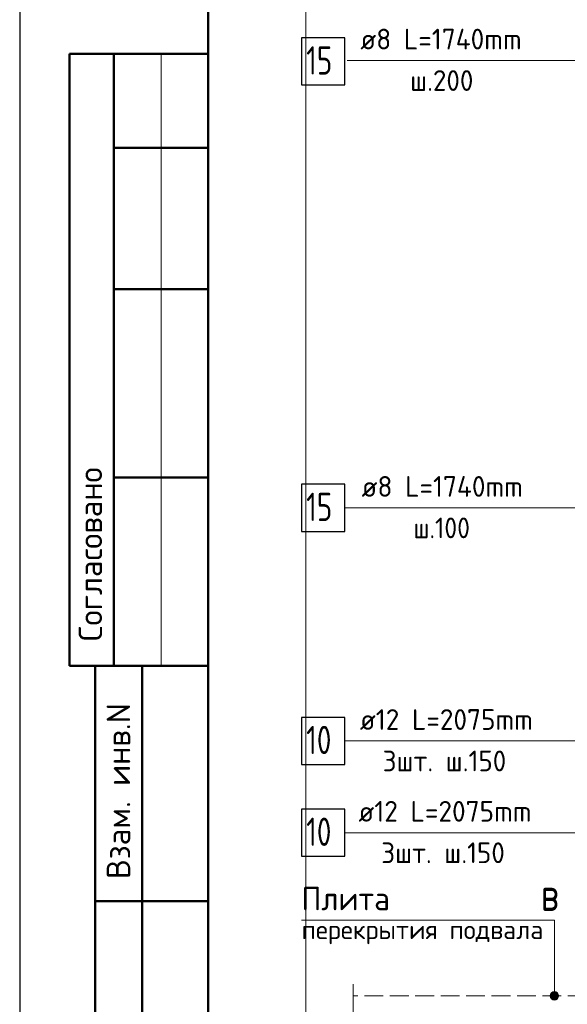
# Model space of a CAD drawing. Header units: millimetres. Extents: x 0 to 59400, y 0 to 42000.
# Tile 2 of 29: x 0 to 5811, y 5406 to 15861. Entities that reach past the tile are written whole.
import ezdxf

# ---------------------------------------------------------------- set-up
doc = ezdxf.new("R2010")
doc.units = ezdxf.units.MM
doc.linetypes.add('______2', pattern=[270, 200, -70])
for name, color, linetype, lineweight in [('S2 ДОП Продольная арматура', 52, 'Continuous', 25), ('Standard', 7, 'Continuous', 25), ('ЖБ Перекрытие верхний уровень', 7, 'Continuous', 18), ('Позиционная метка диаметр_ шаг', 7, 'Continuous', 13), ('Позиционная метка линия выноска', 7, 'Continuous', 13), ('Примечания', 7, 'Continuous', 13), ('Узлы символ', 7, 'Continuous', 25), ('Хомут', 52, 'Continuous', 25)]:
    doc.layers.add(name, color=color, linetype=linetype, lineweight=lineweight)
doc.styles.add('ISOCPEUR', font='txt')

msp = doc.modelspace()

# ---------------------------------------------------------------- hatches: boundary and pattern name
at = {"layer": 'Позиционная метка линия выноска', "linetype": 'Continuous', "lineweight": 13, "transparency": 33554687}
for points in [[(5629, 5496), (5719, 5496), (5712, 5518)], [(5629, 5496), (5712, 5518), (5635, 5518)], [(5635, 5473), (5719, 5496), (5629, 5496)], [(5635, 5518), (5712, 5518), (5696, 5535)], [(5635, 5518), (5696, 5535), (5651, 5535)], [(5635, 5473), (5712, 5473), (5719, 5496)], [(5651, 5457), (5712, 5473), (5635, 5473)], [(5651, 5535), (5696, 5535), (5674, 5541)], [(5651, 5457), (5696, 5457), (5712, 5473)], [(5696, 5457), (5651, 5457), (5674, 5451)]]:
    msp.add_hatch(color=7, dxfattribs=at).paths.add_polyline_path(points)

# ---------------------------------------------------------------- linework, layer by layer
at = {"layer": 'S2 ДОП Продольная арматура', "color": 7, "linetype": 'Continuous', "lineweight": 25, "transparency": 33554687}
for points in [[(2991, 7953), (3451, 7953), (3451, 8453), (2991, 8453), (2991, 7953)], [(2991, 6978), (3451, 6978), (3451, 7478), (2991, 7478), (2991, 6978)]]:
    msp.add_lwpolyline(points, dxfattribs=at)
at = {"layer": 'Standard', "color": 7, "linetype": 'Continuous', "lineweight": 25, "transparency": 33554687}
msp.add_line((2000, 41500), (2000, 1058), dxfattribs=at)
at = {"layer": 'Standard', "color": 7, "linetype": 'Continuous', "lineweight": 50, "transparency": 33554687}
for p, q in [((6, 15500), (0, 15500)), ((2000, 15500), (527, 15500)), ((527, 15500), (527, 9000)), ((527, 15500), (527, 9000)), ((1000, 15500), (1000, 9000)), ((2000, 14500), (1000, 14500)), ((2000, 13000), (1000, 13000)), ((2000, 11000), (1000, 11000)), ((0, 9000), (6, 9000)), ((527, 9000), (2000, 9000)), ((800, 500), (800, 9000)), ((800, 500), (800, 9000)), ((1300, 500), (1300, 9000)), ((800, 6500), (2000, 6500))]:
    msp.add_line(p, q, dxfattribs=at)
at = {"layer": 'Standard', "color": 7, "linetype": 'Continuous', "lineweight": 13, "transparency": 33554687}
msp.add_line((1500, 15500), (1500, 9000), dxfattribs=at)
at = {"layer": 'Standard', "color": 7, "linetype": 'Continuous', "lineweight": 25, "transparency": 33554687}
msp.add_lwpolyline([(0, 0), (59400, 0), (59400, 42000), (0, 42000), (0, 0)], close=True, dxfattribs=at)
at = {"layer": 'Standard', "color": 7, "linetype": 'Continuous', "lineweight": 50, "transparency": 33554687}
msp.add_lwpolyline([(2000, 41500), (58900, 41500), (58900, 500), (2000, 500), (2000, 41500)], close=True, dxfattribs=at)
at = {"layer": 'Standard', "color": 7, "linetype": 'Continuous', "lineweight": 13, "transparency": 33554687}
for points in [[(46900, 41500), (2000, 41500), (2000, 500), (46900, 500), (46900, 41500)], [(2000, 41500), (2000, 500), (58900, 500), (58900, 41500), (2000, 41500)]]:
    msp.add_lwpolyline(points, dxfattribs=at)
at = {"layer": 'Standard', "color": 254, "linetype": 'Continuous', "lineweight": 13, "true_color": 0xc4c4ff, "transparency": 33554687}
msp.add_lwpolyline([(3038, 2996), (10788, 2996), (10788, 40780), (3038, 40780), (3038, 2996)], dxfattribs=at)
at = {"layer": 'ЖБ Перекрытие верхний уровень', "color": 7, "linetype": '______2', "lineweight": 18, "transparency": 33554687}
msp.add_line((6288, 5496), (3538, 5496), dxfattribs=at)
at = {"layer": 'Позиционная метка линия выноска', "color": 7, "linetype": 'Continuous', "lineweight": 13, "transparency": 33554687}
for p, q in [((5629, 5496), (5629, 5496)), ((5674, 5541), (5674, 5541)), ((5674, 5451), (5674, 5451)), ((5719, 5496), (5719, 5496))]:
    msp.add_line(p, q, dxfattribs=at)
for points in [[(3475, 15428), (6743, 15428), (6743, 14896)], [(4125, 15428), (7143, 15428), (7143, 14946)], [(3443, 10678), (6711, 10678), (6711, 10396)], [(4093, 10678), (7111, 10678), (7111, 10446)], [(3445, 8203), (6913, 8203), (6913, 7571)], [(3445, 7228), (6913, 7228), (6913, 6746)], [(5674, 5496), (5674, 6299), (2991, 6299)]]:
    msp.add_lwpolyline(points, dxfattribs=at)
msp.add_circle((5674, 5496), 45, dxfattribs=at)
at = {"layer": 'Примечания', "color": 7, "linetype": 'Continuous', "lineweight": 13, "transparency": 33554687}
msp.add_line((3538, 5621), (3538, 4986), dxfattribs=at)
at = {"layer": 'Хомут', "color": 7, "linetype": 'Continuous', "lineweight": 25, "transparency": 33554687}
for points in [[(2991, 15168), (3451, 15168), (3451, 15668), (2991, 15668), (2991, 15168)], [(2991, 10428), (3451, 10428), (3451, 10928), (2991, 10928), (2991, 10428)]]:
    msp.add_lwpolyline(points, dxfattribs=at)

# ---------------------------------------------------------------- texts
at = {"layer": 'S2 ДОП Продольная арматура', "color": 7, "linetype": 'Continuous', "lineweight": 13, "transparency": 33554687, "attachment_point": 7, "style": 'ISOCPEUR'}
for s, insert, char_height, width in [('\\W0.96;ø12 L=2075mm ', (3610, 8320), 220, 2150.52), ('\\W0.75;10', (3041, 8063), 300, 472.27), ('\\W0.95;3шт. ш.150 ', (3852, 7880), 220, 1665.52), ('\\W0.96;ø12 L=2075mm ', (3595, 7345), 220, 2150.52), ('\\W0.75;10', (3041, 7088), 300, 472.27), ('\\W0.95;3шт. ш.150 ', (3837, 6905), 220, 1665.53)]:
    msp.add_mtext(s, dxfattribs=dict(at, insert=insert, char_height=char_height, width=width))
at = {"layer": 'Standard', "color": 7, "linetype": 'Continuous', "lineweight": 50, "transparency": 33554687, "char_height": 250, "attachment_point": 7, "rotation": 90, "style": 'ISOCPEUR'}
for s, insert, width in [('\\A1;{\\fISOCPEUR|i0|b0;\\H250.000000;\\W1.000000;\\C7;Согласовано}\\P', (875, 9261), 2071.88), ('\\A1;{\\fISOCPEUR|i0|b0;\\H250.000000;\\W1.000000;\\C7;Взам. инв.N}\\P', (1173, 6736), 1909.1)]:
    msp.add_mtext(s, dxfattribs=dict(at, insert=insert, width=width))
at = {"layer": 'Позиционная метка диаметр_ шаг', "color": 7, "linetype": 'Continuous', "lineweight": 25, "transparency": 33554687, "attachment_point": 7, "style": 'ISOCPEUR'}
for s, insert, char_height, width in [('\\W0.95;Плита', (2991, 6404), 250, 1093.33), ('\\W0.98;перекрытия подвала', (2991, 6044), 200, 2696.75)]:
    msp.add_mtext(s, dxfattribs=dict(at, insert=insert, char_height=char_height, width=width))
at = {"layer": 'Узлы символ', "color": 7, "linetype": 'Continuous', "lineweight": 35, "transparency": 33554687, "insert": (5531, 6398), "char_height": 350, "width": 380.82, "attachment_point": 7, "style": 'ISOCPEUR'}
msp.add_mtext('\\W0.78;в', dxfattribs=at)
at = {"layer": 'Хомут', "color": 7, "linetype": 'Continuous', "lineweight": 13, "transparency": 33554687, "attachment_point": 7, "style": 'ISOCPEUR'}
for s, insert, char_height, width in [('\\W0.96;ø8 L=1740mm ', (3615, 15545), 220, 2018.39), ('\\W0.75;15', (3041, 15278), 300, 472.27), ('\\W0.95;ш.200 ', (4143, 15105), 220, 962.12), ('\\W0.96;ø8 L=1740mm ', (3628, 10795), 220, 2018.39), ('\\W0.75;15', (3041, 10538), 300, 472.27), ('\\W0.90;ш.100 ', (4178, 10355), 220, 912.9)]:
    msp.add_mtext(s, dxfattribs=dict(at, insert=insert, char_height=char_height, width=width))

doc.saveas('drawing.dxf')
